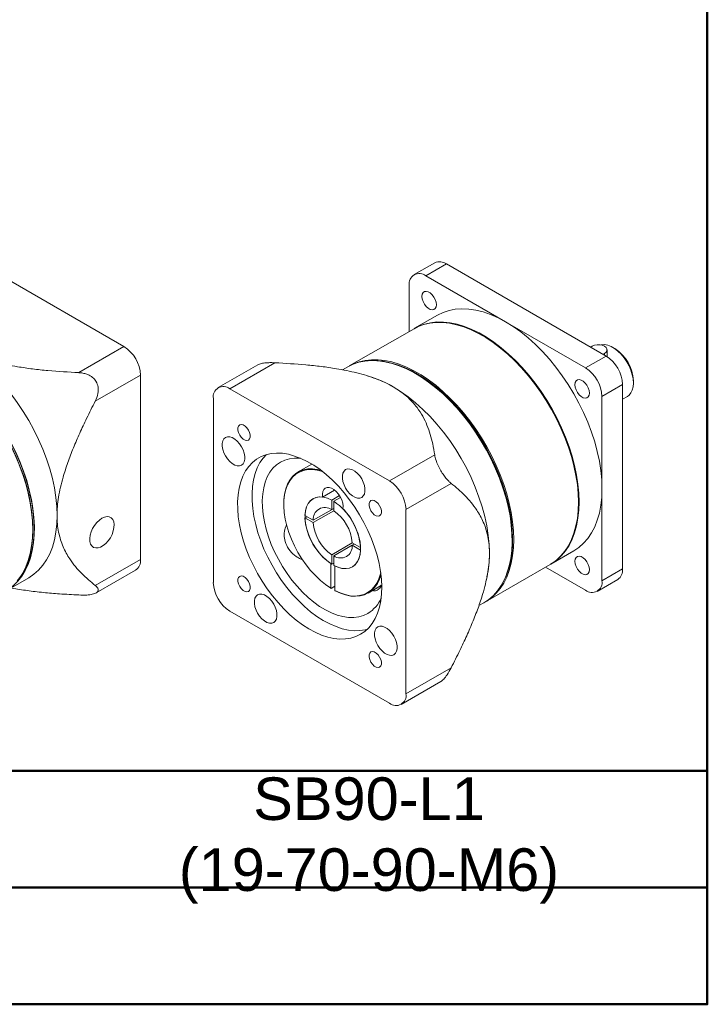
# Model space of a CAD drawing. Header units: millimetres. Extents: x 3106 to 3678, y 771 to 1172.
# Tile 4 of 5: x 3583 to 3678, y 771 to 906. Entities that reach past the tile are written whole.
import ezdxf

# ---------------------------------------------------------------- set-up
doc = ezdxf.new("R2010")
doc.units = ezdxf.units.MM
doc.layers.add('圖框', color=7, linetype='Continuous', lineweight=50)
doc.layers.add('產品', color=7, linetype='Continuous')
doc.styles.add('預設-ISO', font='arial.ttf')

# ---------------------------------------------------------------- blocks, each defined once
blk = doc.blocks.new('標題欄框 下標註')
at = {"layer": '圖框'}
blk.add_line((162.283, 81.91), (287.283, 81.91), dxfattribs=at)
for points in [[(2.283, 89.91), (287.283, 89.91), (287.283, 273.91), (2.283, 273.91)], [(287.283, 89.91), (2.283, 89.91), (2.283, 73.91), (287.283, 73.91)]]:
    blk.add_lwpolyline(points, close=True, dxfattribs=at)
blk = doc.blocks.new('A$C09C968F9')
at = {"layer": '產品', "linetype": 'Continuous', "lineweight": 15}
for p, q in [((55.39, 49.31), (33.47, 61.96)), ((98.05, 60.83), (95.22, 59.19)), ((96.82, 59.04), (99.65, 60.67)), ((99.65, 60.67), (121.57, 48.01)), ((96.82, 59.04), (107.78, 52.71)), ((94.56, 51.4), (94.56, 57.73)), ((98.43, 53.63), (95.29, 51.82)), ((95.21, 51.77), (86.32, 46.65)), ((107.78, 52.71), (118.74, 46.38)), ((104.64, 50.8), (104.56, 50.85)), ((49.19, 45.73), (55.39, 49.31)), ((119.66, 49.36), (119.45, 49.24)), ((121.71, 47.98), (121.71, 48.87)), ((122.77, 49.03), (122.49, 49.2)), ((118.74, 46.38), (121.57, 48.01)), ((121.14, 48.26), (121.36, 48.38)), ((121.36, 48.38), (121.36, 48.14)), ((73.75, 46.8), (68.32, 43.67)), ((76.12, 47.09), (69.92, 43.51)), ((86.1, 46.51), (85.4, 46.11)), ((57.66, 45.39), (51.45, 41.81)), ((57.66, 20.08), (57.66, 45.39)), ((89.4, 45.11), (88.87, 45.27)), ((69.92, 43.51), (91.84, 30.85)), ((121, 42.46), (123.83, 44.09)), ((123.83, 44.09), (123.83, 18.78)), ((125.31, 44.3), (125.31, 44.62)), ((67.66, 16.89), (67.66, 42.2)), ((121, 42.46), (121, 29.81)), ((123.83, 42.09), (124.49, 42.47)), ((91.84, 30.85), (98.04, 34.43)), ((81.18, 33.17), (79.31, 32.09)), ((100.31, 30.52), (94.1, 26.93)), ((121, 29.81), (121, 17.15)), ((82.66, 28.65), (84.31, 29.6)), ((83.91, 28.23), (84.98, 28.85)), ((84.19, 28.06), (85.12, 28.6)), ((77.32, 27.69), (77.32, 27.63)), ((84.19, 27.08), (81.36, 25.45)), ((83.91, 26.92), (83.91, 28.23)), ((83.91, 26.92), (84.19, 27.08)), ((84.19, 28.06), (84.19, 26.76)), ((117.78, 27.94), (117.78, 28.04)), ((80.23, 26.11), (81.36, 25.45)), ((80.23, 25.78), (80.52, 25.94)), ((81.36, 25.13), (80.23, 25.78)), ((81.36, 25.13), (84.19, 26.76)), ((94.1, 26.93), (94.1, 1.62)), ((42.86, 24.19), (42.86, 24.29)), ((86.73, 22.35), (83.91, 20.72)), ((84.19, 20.56), (86.73, 22.03)), ((86.73, 22.35), (87.86, 21.7)), ((87.01, 22.19), (86.73, 22.03)), ((87.86, 21.37), (86.73, 22.03)), ((83.91, 19.41), (83.91, 20.72)), ((84.19, 20.56), (84.19, 19.25)), ((113.99, 19.43), (117.13, 21.24)), ((51.45, 16.49), (57.66, 20.08)), ((83.77, 19.51), (83.77, 16.14)), ((83.91, 19.41), (84.19, 19.58)), ((84.33, 15.81), (84.33, 19.18)), ((105.02, 14.26), (113.9, 19.38)), ((118.74, 15.84), (113.26, 19.01)), ((51.57, 15.48), (56.99, 18.61)), ((105.11, 17.14), (105.23, 17.69)), ((121, 17.15), (123.83, 18.78)), ((39.22, 15.76), (42.33, 17.56)), ((83.82, 16.1), (84.33, 16.4)), ((90.74, 16.5), (90.6, 16.27)), ((90.7, 16.52), (90.62, 16.47)), ((120.34, 15.68), (123.17, 17.32)), ((83.77, 16.14), (83.82, 16.1)), ((84.39, 15.78), (84.33, 15.81)), ((88.9, 15.46), (90.14, 16.17)), ((89.5, 15.82), (89.56, 15.81)), ((104.11, 13.73), (104.8, 14.12)), ((91.84, 0.31), (69.92, 12.97)), ((94.1, 1.62), (100.31, 5.2)), ((93.44, 0.16), (98.87, 3.29))]:
    blk.add_line(p, q, dxfattribs=at)
at = {"layer": '產品', "linetype": 'Continuous', "lineweight": 15, "flags": 128}
for points in [[(98.27, 55.05), (98.23, 55.4), (98.11, 55.76), (97.93, 56.12), (97.69, 56.43), (97.42, 56.68), (97.14, 56.84), (96.87, 56.9), (96.63, 56.86), (96.45, 56.72), (96.33, 56.5), (96.29, 56.2), (96.33, 55.85), (96.45, 55.49), (96.63, 55.14), (96.87, 54.82), (97.14, 54.58), (97.42, 54.41), (97.69, 54.35), (97.93, 54.39), (98.11, 54.53), (98.23, 54.76), (98.27, 55.05)], [(98.43, 53.63), (99.19, 54.01), (100.01, 54.28), (100.87, 54.45), (101.78, 54.51), (102.72, 54.47), (103.69, 54.32), (104.69, 54.07), (105.71, 53.71), (106.74, 53.26), (107.78, 52.71)], [(117.78, 27.94), (117.74, 29.14), (117.62, 30.36), (117.43, 31.62), (117.16, 32.91), (116.82, 34.21), (116.4, 35.51), (115.92, 36.82), (115.37, 38.12), (114.76, 39.4), (114.08, 40.67), (113.35, 41.9), (112.57, 43.09), (111.74, 44.24), (110.87, 45.35), (109.96, 46.39), (109.02, 47.37), (108.06, 48.28), (107.07, 49.11), (106.07, 49.87), (105.06, 50.54), (104.05, 51.13), (103.04, 51.62), (102.04, 52.02), (101.05, 52.32), (100.08, 52.53), (99.15, 52.63), (98.24, 52.64), (97.37, 52.54), (96.54, 52.35), (95.76, 52.06), (95.21, 51.77)], [(95.25, 51.8), (95.84, 52.1), (96.62, 52.4), (97.45, 52.59), (98.32, 52.69), (99.23, 52.68), (100.17, 52.58), (101.14, 52.37), (102.12, 52.07), (103.12, 51.67), (104.13, 51.18), (105.15, 50.59), (106.16, 49.92), (107.16, 49.16), (108.14, 48.33), (109.11, 47.42), (110.05, 46.44), (110.96, 45.39), (111.83, 44.29), (112.66, 43.14), (113.44, 41.95), (114.17, 40.71), (114.84, 39.45), (115.45, 38.17), (116.01, 36.87), (116.49, 35.56), (116.9, 34.25), (117.25, 32.96), (117.51, 31.67), (117.71, 30.41), (117.82, 29.18), (117.86, 27.99), (117.82, 26.85), (117.71, 25.75), (117.51, 24.71), (117.25, 23.74), (116.9, 22.84), (116.49, 22.01), (116.01, 21.26), (115.45, 20.6), (114.84, 20.02), (114.17, 19.54), (113.95, 19.41)], [(107.78, 52.71), (108.82, 52.06), (109.85, 51.33), (110.87, 50.5), (111.86, 49.6), (112.84, 48.62), (113.78, 47.58), (114.69, 46.47), (115.55, 45.31), (116.37, 44.09), (117.13, 42.84), (117.83, 41.55), (118.48, 40.24), (119.05, 38.91), (119.56, 37.57), (120, 36.23), (120.35, 34.9), (120.64, 33.58), (120.84, 32.29), (120.96, 31.03), (121, 29.81)], [(104.64, 50.8), (105.14, 50.5), (106.15, 49.83), (107.14, 49.08), (108.12, 48.25), (109.08, 47.34), (110.01, 46.37), (110.92, 45.33), (111.78, 44.24), (112.6, 43.09), (113.38, 41.91), (114.11, 40.68), (114.78, 39.43), (115.39, 38.15), (115.93, 36.86), (116.41, 35.56), (116.82, 34.26), (117.16, 32.97), (117.43, 31.7), (117.62, 30.45), (117.74, 29.23), (117.78, 28.04)], [(41.01, 17.46), (41.49, 18.21), (41.91, 19.04), (42.25, 19.94), (42.52, 20.91), (42.71, 21.95), (42.83, 23.05), (42.86, 24.19), (42.83, 25.38), (42.71, 26.61), (42.52, 27.87), (42.25, 29.16), (41.91, 30.45), (41.49, 31.76), (41.01, 33.07)], [(41.29, 32.99), (40.75, 34.29), (40.15, 35.57), (39.49, 36.83), (38.77, 38.06), (38, 39.25), (37.19, 40.41), (36.33, 41.51), (35.43, 42.56), (34.5, 43.54), (33.54, 44.46), (32.57, 45.3), (31.57, 46.07), (30.57, 46.75), (29.56, 47.35), (28.56, 47.86), (27.56, 48.27), (26.57, 48.59), (25.61, 48.81), (24.67, 48.93), (23.76, 48.95), (22.89, 48.87), (22.46, 48.79)], [(46.2, 26.12), (46.16, 27.34), (46.04, 28.6), (45.84, 29.9), (45.56, 31.21), (45.2, 32.54), (44.76, 33.88), (44.25, 35.22), (43.68, 36.55), (43.03, 37.87), (42.33, 39.15), (41.57, 40.41), (40.75, 41.62), (39.89, 42.78), (38.98, 43.89), (38.04, 44.94), (37.07, 45.92), (36.07, 46.82), (35.05, 47.64), (34.02, 48.38), (32.98, 49.02)], [(121.36, 48.38), (121.58, 48.55), (121.69, 48.76), (121.69, 48.98), (121.58, 49.18), (121.36, 49.36), (121.05, 49.49), (120.69, 49.55), (120.32, 49.55), (119.96, 49.49), (119.66, 49.36)], [(124.49, 42.47), (124.72, 42.63), (124.97, 42.94), (125.16, 43.32), (125.28, 43.78), (125.31, 44.3), (125.28, 44.86), (125.16, 45.45), (124.97, 46.05), (124.72, 46.65), (124.4, 47.23), (124.03, 47.77), (123.62, 48.26), (123.18, 48.69), (122.72, 49.05), (122.25, 49.32), (121.79, 49.5), (121.35, 49.58), (120.94, 49.56), (120.84, 49.54)], [(41.12, 32.89), (40.58, 34.19), (39.98, 35.47), (39.32, 36.73), (38.6, 37.96), (37.83, 39.16), (37.02, 40.31), (36.16, 41.41), (35.26, 42.46), (34.33, 43.44), (33.37, 44.36), (32.4, 45.21), (31.4, 45.97), (30.4, 46.66), (29.39, 47.25), (28.39, 47.76), (28.15, 47.86)], [(104.8, 14.12), (104.8, 14.13), (105.49, 14.59), (106.11, 15.14), (106.68, 15.78), (107.18, 16.51), (107.61, 17.32), (107.97, 18.2), (108.26, 19.16), (108.47, 20.18), (108.61, 21.26), (108.67, 22.4), (108.65, 23.58), (108.55, 24.8), (108.38, 26.05), (108.13, 27.33), (107.8, 28.62), (107.41, 29.93), (106.94, 31.23), (106.41, 32.54), (105.81, 33.83), (105.15, 35.09), (104.43, 36.34), (103.66, 37.54), (102.85, 38.7), (101.98, 39.82), (101.09, 40.88), (100.15, 41.87), (99.19, 42.8), (98.21, 43.65), (97.21, 44.43), (96.21, 45.13), (95.19, 45.73), (94.18, 46.25), (93.18, 46.67), (92.19, 47), (91.22, 47.23), (90.27, 47.36), (89.35, 47.39), (88.47, 47.32), (87.63, 47.15), (86.84, 46.88), (86.1, 46.51), (86.1, 46.51)], [(86.21, 46.58), (86.88, 46.93), (87.66, 47.22), (88.49, 47.42), (89.36, 47.51), (90.26, 47.51), (91.2, 47.4), (92.17, 47.2), (93.16, 46.89), (94.16, 46.49), (95.17, 46), (96.18, 45.42), (97.19, 44.74), (98.19, 43.99), (99.18, 43.15), (100.14, 42.24), (101.08, 41.26), (101.99, 40.22), (102.86, 39.12), (103.69, 37.97), (104.47, 36.77), (105.2, 35.54), (105.87, 34.28), (106.49, 32.99), (107.04, 31.69), (107.52, 30.38), (107.94, 29.08), (108.28, 27.78), (108.55, 26.5), (108.74, 25.24), (108.86, 24.01), (108.9, 22.82)], [(90.09, 47.37), (90.98, 47.29), (91.94, 47.1), (92.92, 46.81), (93.91, 46.43), (94.92, 45.96), (95.92, 45.39), (96.93, 44.74), (97.93, 44), (98.91, 43.18), (99.88, 42.28), (100.81, 41.32), (101.72, 40.29), (102.6, 39.21), (103.43, 38.07), (104.21, 36.89), (104.95, 35.67), (105.63, 34.42), (106.25, 33.14), (106.81, 31.85), (107.3, 30.55), (107.72, 29.25), (108.08, 27.96), (108.36, 26.68), (108.56, 25.42), (108.69, 24.2), (108.74, 23), (108.71, 21.86), (108.61, 20.76), (108.43, 19.72), (108.18, 18.74), (107.85, 17.83), (107.53, 17.14)], [(29.73, 47.05), (30.23, 46.75), (31.23, 46.08), (32.23, 45.33), (33.21, 44.49), (34.17, 43.59), (35.1, 42.62), (36, 41.58), (36.87, 40.49), (37.69, 39.34), (38.47, 38.16), (39.19, 36.93), (39.86, 35.68), (40.47, 34.4), (41.02, 33.11), (41.5, 31.81), (41.91, 30.51), (42.25, 29.22), (42.52, 27.95), (42.71, 26.7), (42.83, 25.47), (42.86, 24.29)], [(108.73, 22.82), (108.69, 24), (108.57, 25.22), (108.38, 26.47), (108.11, 27.75), (107.77, 29.04), (107.36, 30.34), (106.88, 31.63), (106.33, 32.93), (105.72, 34.2), (105.05, 35.46), (104.33, 36.68), (103.55, 37.87), (102.73, 39.01), (101.86, 40.11), (100.96, 41.14), (100.03, 42.12), (99.07, 43.02), (98.09, 43.85), (97.09, 44.6), (96.09, 45.27), (95.08, 45.85), (94.08, 46.34), (93.09, 46.74), (92.11, 47.04), (91.15, 47.24), (91.03, 47.26)], [(119.27, 42.93), (119.23, 43.28), (119.11, 43.64), (118.93, 43.99), (118.69, 44.3), (118.42, 44.55), (118.14, 44.72), (117.87, 44.78), (117.63, 44.74), (117.45, 44.6), (117.33, 44.37), (117.29, 44.07), (117.33, 43.73), (117.45, 43.37), (117.63, 43.01), (117.87, 42.7), (118.14, 42.45), (118.42, 42.29), (118.69, 42.23), (118.93, 42.26), (119.11, 42.4), (119.23, 42.63), (119.27, 42.93)], [(92.34, 43.79), (93.37, 43.15), (94.4, 42.41), (95.42, 41.59), (96.42, 40.69), (97.4, 39.71), (98.34, 38.66), (99.24, 37.55), (100.11, 36.39), (100.92, 35.18), (101.69, 33.92), (102.39, 32.64), (103.03, 31.32), (103.61, 29.99), (104.12, 28.65), (104.55, 27.31), (104.91, 25.98), (105.19, 24.67), (105.4, 23.37), (105.52, 22.11), (105.56, 20.89)], [(72.48, 36.46), (72.64, 36.62), (72.72, 36.86), (72.72, 37.17), (72.64, 37.51), (72.48, 37.85), (72.27, 38.15), (72.01, 38.39), (71.75, 38.54), (71.5, 38.59), (71.28, 38.54), (71.12, 38.38), (71.04, 38.14), (71.04, 37.83), (71.12, 37.49), (71.28, 37.15), (71.5, 36.85), (71.75, 36.61), (72.01, 36.45), (72.27, 36.4), (72.48, 36.46)], [(39.22, 37.36), (39.91, 36.1), (40.54, 34.82), (41.1, 33.52), (41.6, 32.22), (42.04, 30.91), (42.4, 29.61), (42.68, 28.32), (42.9, 27.06), (43.03, 25.82), (43.09, 24.62), (43.07, 23.46), (42.97, 22.35), (42.8, 21.3), (42.55, 20.31), (42.22, 19.39), (41.83, 18.54), (41.36, 17.77), (40.83, 17.09), (40.23, 16.49), (39.57, 15.98), (39.1, 15.7)], [(71.52, 33.02), (71.74, 33.21), (71.89, 33.48), (71.97, 33.83), (71.97, 34.23), (71.89, 34.67), (71.74, 35.12), (71.52, 35.56), (71.25, 35.97), (70.93, 36.32), (70.6, 36.61), (70.25, 36.81), (69.91, 36.91), (69.59, 36.92), (69.32, 36.83), (69.1, 36.64), (68.95, 36.36), (68.88, 36.02), (68.88, 35.61), (68.95, 35.18), (69.1, 34.73), (69.32, 34.29), (69.59, 33.88), (69.91, 33.52), (70.25, 33.24), (70.6, 33.04), (70.93, 32.93), (71.25, 32.92), (71.52, 33.02)], [(87.88, 9.79), (88.47, 10.19), (89, 10.69), (89.47, 11.27), (89.87, 11.94), (90.2, 12.68), (90.46, 13.5), (90.64, 14.39), (90.75, 15.33), (90.78, 16.32), (90.73, 17.36), (90.61, 18.43), (90.4, 19.53), (90.13, 20.65), (89.78, 21.78), (89.36, 22.91), (88.88, 24.03), (88.33, 25.14), (87.72, 26.22), (87.06, 27.27), (86.36, 28.27), (85.61, 29.23), (84.82, 30.12), (84, 30.96), (83.16, 31.72), (82.3, 32.41), (81.43, 33.01), (80.55, 33.53), (79.68, 33.95), (78.82, 34.28), (77.97, 34.52), (77.14, 34.65), (76.35, 34.69), (75.59, 34.63), (74.87, 34.46), (74.2, 34.2), (73.58, 33.84), (73.02, 33.39), (72.51, 32.85), (72.08, 32.23), (71.71, 31.52), (71.42, 30.74), (71.2, 29.88), (71.05, 28.97), (70.99, 28), (71, 26.98), (71.08, 25.93), (71.25, 24.84), (71.49, 23.73), (71.8, 22.6), (72.18, 21.47), (72.63, 20.35), (73.15, 19.23), (73.73, 18.14), (74.36, 17.07), (75.04, 16.05), (75.77, 15.07), (76.54, 14.14), (77.35, 13.27), (78.18, 12.47), (79.03, 11.75), (79.9, 11.1), (80.77, 10.54), (81.65, 10.07), (82.52, 9.69), (83.37, 9.41), (84.21, 9.22), (85.02, 9.14), (85.8, 9.15), (86.54, 9.26), (87.23, 9.48), (87.88, 9.79)], [(74.94, 34.49), (74.49, 34), (74.06, 33.37), (73.69, 32.66), (73.4, 31.88), (73.18, 31.03), (73.03, 30.11), (72.97, 29.14), (72.98, 28.13), (73.06, 27.07), (73.23, 25.98), (73.47, 24.87), (73.78, 23.75), (74.16, 22.62), (74.61, 21.49), (75.13, 20.37), (75.71, 19.28), (76.34, 18.22), (77.02, 17.19), (77.75, 16.21), (78.52, 15.28), (79.33, 14.42), (80.16, 13.62), (81.01, 12.89), (81.88, 12.25), (82.75, 11.69), (83.63, 11.21), (84.5, 10.84), (85.35, 10.55), (86.19, 10.37), (87, 10.28), (87.78, 10.29), (88.52, 10.41), (88.8, 10.48)], [(79.61, 33.98), (79.52, 33.99), (78.79, 34), (78.1, 33.91), (77.46, 33.73), (76.86, 33.45), (76.32, 33.07), (75.83, 32.6), (75.41, 32.05), (75.06, 31.41), (74.78, 30.7), (74.57, 29.92), (74.44, 29.08), (74.38, 28.18), (74.4, 27.24), (74.49, 26.26), (74.66, 25.25), (74.91, 24.22), (75.23, 23.18), (75.61, 22.14), (76.07, 21.1), (76.58, 20.09), (77.15, 19.1), (77.78, 18.15), (78.44, 17.24), (79.15, 16.38), (79.89, 15.58), (80.66, 14.86), (81.45, 14.2), (82.25, 13.63), (83.06, 13.14), (83.87, 12.74), (84.66, 12.44), (85.44, 12.23), (86.2, 12.12), (86.93, 12.11), (87.62, 12.19), (88.26, 12.38), (88.86, 12.66), (88.86, 12.66)], [(40.74, 17.12), (41.11, 17.57), (41.61, 18.3), (42.03, 19.11), (42.38, 20), (42.66, 20.95), (42.87, 21.98), (43, 23.06), (43.05, 24.19), (43.02, 25.37), (42.92, 26.58), (42.74, 27.83), (42.49, 29.1), (42.16, 30.39), (41.76, 31.69), (41.29, 32.99)], [(42.68, 21.76), (42.7, 21.88), (42.83, 22.96), (42.88, 24.09), (42.85, 25.27), (42.75, 26.48), (42.57, 27.73), (42.32, 29.01), (41.99, 30.29), (41.59, 31.59), (41.12, 32.89)], [(77.32, 27.69), (77.34, 28.26), (77.43, 29.04), (77.6, 29.76), (77.84, 30.41), (78.15, 30.98), (78.54, 31.47), (78.98, 31.87), (79.49, 32.18), (80.04, 32.4), (80.65, 32.51), (81.29, 32.53), (81.97, 32.45), (82.37, 32.35)], [(88.02, 28.6), (88.24, 28.79), (88.39, 29.06), (88.46, 29.41), (88.46, 29.81), (88.39, 30.25), (88.24, 30.7), (88.02, 31.14), (87.75, 31.55), (87.43, 31.9), (87.09, 32.19), (86.74, 32.39), (86.41, 32.49), (86.09, 32.5), (85.82, 32.41), (85.6, 32.22), (85.45, 31.94), (85.37, 31.6), (85.37, 31.19), (85.45, 30.76), (85.6, 30.31), (85.82, 29.87), (86.09, 29.46), (86.41, 29.1), (86.74, 28.82), (87.09, 28.62), (87.43, 28.51), (87.75, 28.5), (88.02, 28.6)], [(82.62, 32.16), (81.93, 32.34), (81.26, 32.42), (80.62, 32.41), (80.02, 32.29), (79.47, 32.08), (78.97, 31.77), (78.53, 31.37), (78.15, 30.89), (77.84, 30.32), (77.59, 29.67), (77.43, 28.96), (77.34, 28.19), (77.32, 27.37), (77.38, 26.51), (77.52, 25.61), (77.73, 24.7), (78.02, 23.77), (78.37, 22.84), (78.79, 21.93), (79.27, 21.03), (79.8, 20.16), (80.38, 19.34), (81, 18.57), (81.66, 17.85), (82.35, 17.2), (83.05, 16.63), (83.77, 16.14)], [(85.44, 27.04), (85.46, 27.41), (85.41, 27.82), (85.28, 28.25), (85.08, 28.67), (84.83, 29.06), (84.54, 29.4), (84.21, 29.68), (83.88, 29.87), (83.56, 29.96), (83.27, 29.96), (83.01, 29.86), (82.82, 29.67), (82.69, 29.39), (82.64, 29.04), (82.66, 28.65)], [(121, 29.81), (120.96, 28.63), (120.84, 27.51), (120.64, 26.45), (120.35, 25.46), (120, 24.54), (119.56, 23.71), (119.05, 22.95), (118.48, 22.29), (117.83, 21.72), (117.13, 21.24), (117.13, 21.24)], [(83.91, 28.23), (83.34, 28.48), (82.79, 28.63), (82.26, 28.67), (81.78, 28.6), (81.35, 28.42), (80.98, 28.13), (80.67, 27.75), (80.44, 27.28), (80.3, 26.72), (80.23, 26.11)], [(82.66, 28.65), (82.17, 28.66), (81.72, 28.58), (81.31, 28.4), (80.96, 28.12), (80.68, 27.76), (80.46, 27.31), (80.31, 26.8), (80.24, 26.22), (80.24, 25.59), (80.32, 24.93), (80.48, 24.24), (80.7, 23.54), (81, 22.85), (81.35, 22.17), (81.76, 21.53), (82.22, 20.93), (82.71, 20.38), (83.23, 19.91), (83.77, 19.51)], [(90.48, 26.07), (90.64, 26.23), (90.72, 26.47), (90.72, 26.78), (90.64, 27.12), (90.48, 27.45), (90.27, 27.76), (90.01, 28), (89.75, 28.15), (89.5, 28.2), (89.28, 28.15), (89.12, 27.99), (89.04, 27.75), (89.04, 27.44), (89.12, 27.1), (89.28, 26.76), (89.5, 26.46), (89.75, 26.22), (90.01, 26.06), (90.27, 26.01), (90.48, 26.07)], [(113.9, 19.38), (114.08, 19.49), (114.76, 19.97), (115.37, 20.55), (115.92, 21.21), (116.4, 21.96), (116.82, 22.79), (117.16, 23.69), (117.43, 24.67), (117.62, 25.7), (117.74, 26.8), (117.78, 27.94)], [(42.33, 17.56), (42.33, 17.56), (43.03, 18.03), (43.68, 18.6), (44.25, 19.27), (44.76, 20.02), (45.2, 20.86), (45.56, 21.77), (45.84, 22.77), (46.04, 23.83), (46.16, 24.95), (46.2, 26.12)], [(52.37, 25.73), (52.01, 25.48), (51.67, 25.15), (51.36, 24.75), (51.09, 24.31), (50.89, 23.85), (50.76, 23.39), (50.7, 22.94), (50.72, 22.53), (50.81, 22.19), (50.98, 21.92), (51.22, 21.73), (51.51, 21.65), (51.83, 21.66), (52.19, 21.77), (52.55, 21.98), (52.9, 22.28), (53.23, 22.64), (53.52, 23.06), (53.75, 23.52), (53.92, 23.98), (54.02, 24.44), (54.04, 24.87), (53.98, 25.25), (53.85, 25.56), (53.64, 25.79), (53.38, 25.92), (53.07, 25.96), (52.73, 25.9), (52.37, 25.73)], [(84.33, 19.18), (84.87, 18.96), (85.39, 18.84), (85.88, 18.81), (86.33, 18.89), (86.74, 19.06), (87.1, 19.33), (87.39, 19.68), (87.62, 20.12), (87.77, 20.63), (87.85, 21.2), (87.86, 21.82), (87.79, 22.48), (87.64, 23.17), (87.42, 23.87), (87.13, 24.56), (86.78, 25.24), (86.38, 25.89), (85.93, 26.49), (85.44, 27.04)], [(108.9, 22.82), (108.86, 21.67), (108.74, 20.58), (108.55, 19.54), (108.28, 18.57), (107.94, 17.66), (107.52, 16.83), (107.04, 16.09), (106.49, 15.42), (105.87, 14.85), (105.2, 14.36), (104.89, 14.18)], [(84.19, 19.25), (84.76, 19), (85.31, 18.85), (85.83, 18.81), (86.32, 18.88), (86.75, 19.06), (87.12, 19.35), (87.42, 19.73), (87.65, 20.2), (87.8, 20.76), (87.86, 21.37)], [(119.27, 18.68), (119.23, 19.03), (119.11, 19.39), (118.93, 19.74), (118.69, 20.05), (118.42, 20.3), (118.14, 20.47), (117.87, 20.53), (117.63, 20.49), (117.45, 20.35), (117.33, 20.12), (117.29, 19.82), (117.33, 19.48), (117.45, 19.12), (117.63, 18.76), (117.87, 18.45), (118.14, 18.2), (118.42, 18.04), (118.69, 17.98), (118.93, 18.01), (119.11, 18.15), (119.23, 18.38), (119.27, 18.68)], [(72.48, 15.67), (72.64, 15.83), (72.72, 16.08), (72.72, 16.38), (72.64, 16.72), (72.48, 17.06), (72.27, 17.36), (72.01, 17.6), (71.75, 17.76), (71.5, 17.81), (71.28, 17.75), (71.12, 17.59), (71.04, 17.35), (71.04, 17.04), (71.12, 16.71), (71.28, 16.37), (71.5, 16.06), (71.75, 15.82), (72.01, 15.67), (72.27, 15.62), (72.48, 15.67)], [(84.33, 15.81), (85.05, 15.48), (85.75, 15.24), (86.44, 15.09), (87.09, 15.05), (87.72, 15.1), (88.3, 15.26), (88.83, 15.51), (89.31, 15.85), (89.73, 16.29), (90.08, 16.81), (90.36, 17.41), (90.58, 18.08), (90.63, 18.29)], [(90.67, 17.98), (90.47, 17.38), (90.19, 16.78), (89.83, 16.26), (89.41, 15.82), (88.93, 15.47), (88.39, 15.22), (87.8, 15.06), (87.17, 15.01), (86.51, 15.05), (85.82, 15.2), (85.11, 15.44), (84.39, 15.78)], [(75.94, 11.41), (76.16, 11.6), (76.31, 11.88), (76.39, 12.23), (76.39, 12.63), (76.31, 13.06), (76.16, 13.51), (75.94, 13.95), (75.67, 14.36), (75.36, 14.72), (75.02, 15), (74.67, 15.2), (74.33, 15.31), (74.01, 15.32), (73.74, 15.22), (73.52, 15.03), (73.37, 14.76), (73.3, 14.41), (73.3, 14.01), (73.37, 13.57), (73.52, 13.12), (73.74, 12.68), (74.01, 12.28), (74.33, 11.92), (74.67, 11.63), (75.02, 11.43), (75.36, 11.33), (75.67, 11.32), (75.94, 11.41)], [(92.44, 6.99), (92.66, 7.18), (92.81, 7.46), (92.89, 7.81), (92.89, 8.21), (92.81, 8.65), (92.66, 9.09), (92.44, 9.53), (92.17, 9.94), (91.85, 10.3), (91.51, 10.58), (91.17, 10.79), (90.83, 10.89), (90.51, 10.9), (90.24, 10.8), (90.02, 10.62), (89.87, 10.34), (89.79, 9.99), (89.79, 9.59), (89.87, 9.15), (90.02, 8.7), (90.24, 8.26), (90.51, 7.86), (90.83, 7.5), (91.17, 7.21), (91.51, 7.01), (91.85, 6.91), (92.17, 6.9), (92.44, 6.99)], [(90.48, 5.28), (90.64, 5.44), (90.72, 5.69), (90.72, 5.99), (90.64, 6.33), (90.48, 6.67), (90.27, 6.97), (90.01, 7.21), (89.75, 7.37), (89.5, 7.42), (89.28, 7.36), (89.12, 7.2), (89.04, 6.96), (89.04, 6.65), (89.12, 6.31), (89.28, 5.98), (89.5, 5.67), (89.75, 5.43), (90.01, 5.28), (90.27, 5.23), (90.48, 5.28)]]:
    blk.add_lwpolyline(points, dxfattribs=at)
at = {"layer": '產品', "linetype": 'Continuous', "lineweight": 15}
for centre, radius, start, end in [((98.71, 59.36), 1.61, 54.3826, 114.307), ((95.94, 57.95), 1.4, 50.7968, 189.214), ((52.74, 45.17), 4.92, 2.6055, 57.3945), ((119.81, 44.39), 5.51, 2.4767, 57.5179), ((118.92, 43.87), 4.92, 2.6055, 57.3945), ((116.09, 42.24), 4.92, 2.6055, 57.3945), ((84.89, 31.1), 14.71, 59.6175, 72.1822), ((69.04, 42.42), 1.4, 50.7968, 189.214), ((89.19, 26.71), 4.92, 2.6055, 57.3945), ((82.97, 25.6), 1.61, 54.6279, 185.3829), ((79.55, 21.14), 8.33, 3.8405, 56.1595), ((88.55, 26.34), 8.33, 183.8405, 236.1595), ((80.82, 21.88), 5.93, 4.6211, 55.3789), ((87.28, 25.6), 5.93, 184.6211, 235.3789), ((85.12, 21.88), 1.61, 234.6279, 5.3829), ((95.58, 22.59), 13.14, 339.6875, 0.9937), ((90.84, 20.79), 14.71, 347.8133, 0.3853), ((56.09, 19.9), 1.58, 305.0133, 6.2988), ((122.3, 18.59), 1.54, 304.1665, 7.1457), ((72.57, 17.11), 4.92, 182.6055, 237.3945), ((119.62, 16.93), 1.4, 230.7968, 9.214), ((86.44, 16.63), 4.65, 301.4497, 336.5258), ((92.72, 1.4), 1.4, 230.7968, 9.214)]:
    blk.add_arc(centre, radius, start, end, dxfattribs=at)
for points, knots in [([(49.19, 45.73), (47.78, 45.81), (45.65, 45.93), (42.85, 46.23), (40.98, 46.5), (39.35, 46.8), (37.95, 47.11), (36.58, 47.48), (35.29, 47.93), (34.07, 48.43), (33.34, 48.83), (32.98, 49.02)], [0, 0, 0, 0, 0.242673, 0.365085, 0.48746, 0.572314, 0.657149, 0.743788, 0.830397, 0.91476, 1, 1, 1, 1]), ([(73.75, 46.79), (73.76, 46.8), (73.85, 46.89), (74.25, 46.99), (74.82, 47.08), (75.42, 47.11), (75.84, 47.1), (76.08, 47.09), (76.12, 47.09)], [0, 0, 0, 0, 0.020396, 0.280706, 0.540635, 0.744215, 0.948135, 1, 1, 1, 1]), ([(76.12, 47.09), (77.54, 47.01), (79.66, 46.89), (82.47, 46.59), (84.34, 46.32), (85.97, 46.02), (87.37, 45.71), (88.73, 45.33), (90.03, 44.89), (91.25, 44.38), (91.97, 43.99), (92.34, 43.79)], [0, 0, 0, 0, 0.242673, 0.365085, 0.48746, 0.572314, 0.657149, 0.743788, 0.830397, 0.91476, 1, 1, 1, 1]), ([(51.45, 41.81), (51.6, 42.16), (51.87, 42.77), (51.89, 43.74), (51.61, 44.53), (51.09, 45.11), (50.5, 45.46), (49.9, 45.65), (49.48, 45.71), (49.24, 45.72), (49.19, 45.73)], [0, 0, 0, 0, 0.203208, 0.355854, 0.509638, 0.639942, 0.770055, 0.871961, 0.974038, 1, 1, 1, 1]), ([(92.34, 43.79), (92.67, 43.59), (93.34, 43.17), (94.22, 42.48), (94.99, 41.73), (95.74, 40.81), (96.43, 39.74), (97.01, 38.51), (97.46, 37.24), (97.81, 35.88), (97.96, 34.94), (98.04, 34.43)], [0, 0, 0, 0, 0.083757, 0.167527, 0.254527, 0.341557, 0.466892, 0.592304, 0.720492, 0.84871, 1, 1, 1, 1]), ([(46.2, 26.12), (46.21, 26.53), (46.23, 27.34), (46.4, 28.64), (46.67, 29.98), (47.08, 31.57), (47.66, 33.38), (48.44, 35.4), (49.31, 37.42), (50.32, 39.57), (51.05, 41.02), (51.45, 41.81)], [0, 0, 0, 0, 0.083757, 0.167527, 0.254527, 0.341557, 0.466892, 0.592304, 0.720492, 0.84871, 1, 1, 1, 1]), ([(98.04, 34.43), (98.09, 34.2), (98.17, 33.78), (98.48, 33), (98.86, 32.28), (99.28, 31.63), (99.65, 31.16), (99.97, 30.81), (100.18, 30.62), (100.28, 30.53), (100.31, 30.52)], [0, 0, 0, 0, 0.203208, 0.355854, 0.509638, 0.639942, 0.770055, 0.871961, 0.974038, 1, 1, 1, 1]), ([(100.31, 30.52), (100.94, 29.99), (101.9, 29.19), (103.04, 27.93), (103.75, 26.99), (104.3, 26.07), (104.73, 25.2), (105.09, 24.24), (105.35, 23.2), (105.53, 22.09), (105.55, 21.29), (105.56, 20.89)], [0, 0, 0, 0, 0.242673, 0.365085, 0.48746, 0.572314, 0.657149, 0.743788, 0.830397, 0.91476, 1, 1, 1, 1]), ([(51.45, 16.49), (50.82, 17.02), (49.86, 17.82), (48.72, 19.08), (48.01, 20.02), (47.46, 20.94), (47.03, 21.81), (46.67, 22.77), (46.41, 23.81), (46.23, 24.92), (46.21, 25.72), (46.2, 26.12)], [0, 0, 0, 0, 0.242673, 0.365085, 0.48746, 0.572314, 0.657149, 0.743788, 0.830397, 0.91476, 1, 1, 1, 1]), ([(79.86, 20.1), (79.77, 20.12), (79.5, 20.18), (79.08, 20.44), (78.45, 20.92), (77.83, 21.69), (77.41, 22.71), (77.35, 23.7), (77.49, 24.42), (77.7, 24.72), (77.74, 24.78)], [0, 0, 0, 0, 0.050382, 0.151446, 0.252623, 0.460254, 0.646167, 0.800746, 0.956093, 1, 1, 1, 1]), ([(105.56, 20.89), (105.55, 20.48), (105.53, 19.67), (105.36, 18.37), (105.09, 17.03), (104.68, 15.44), (104.1, 13.63), (103.32, 11.61), (102.45, 9.59), (101.44, 7.44), (100.71, 5.99), (100.31, 5.2)], [0, 0, 0, 0, 0.083757, 0.167527, 0.254527, 0.341557, 0.466892, 0.592304, 0.720492, 0.84871, 1, 1, 1, 1]), ([(49.19, 15.19), (49.57, 15.18), (50.23, 15.16), (51.08, 15.27), (51.63, 15.47), (51.87, 15.74), (51.87, 15.99), (51.74, 16.23), (51.58, 16.39), (51.48, 16.48), (51.45, 16.49)], [0, 0, 0, 0, 0.203208, 0.355854, 0.509638, 0.639942, 0.770055, 0.871961, 0.974038, 1, 1, 1, 1]), ([(90.6, 16.27), (90.53, 16.18), (90.4, 16.01), (90.16, 15.83), (89.92, 15.74), (89.71, 15.74), (89.62, 15.82), (89.58, 15.85)], [0, 0, 0, 0, 0.203211, 0.406388, 0.615346, 0.836692, 1, 1, 1, 1]), ([(90.18, 16.19), (90.21, 16.22), (90.29, 16.26), (90.4, 16.32), (90.47, 16.36), (90.5, 16.39)], [0, 0, 0, 0, 0.348711, 0.674216, 1, 1, 1, 1]), ([(90.5, 16.39), (90.52, 16.39), (90.54, 16.41), (90.59, 16.44), (90.63, 16.46), (90.65, 16.48)], [0, 0, 0, 0, 0.266763, 0.533538, 1, 1, 1, 1]), ([(90.65, 16.48), (90.65, 16.48), (90.64, 16.47), (90.63, 16.47), (90.62, 16.47), (90.62, 16.47)], [0, 0, 0, 0, 0.265528, 0.531061, 1, 1, 1, 1]), ([(39.91, 16.16), (39.94, 16.15), (40.66, 16), (42.14, 15.79), (44.32, 15.52), (46.68, 15.32), (48.31, 15.24), (49.19, 15.19)], [0, 0, 0, 0, 0.011002, 0.24366, 0.481469, 0.719334, 1, 1, 1, 1]), ([(90.18, 16.19), (90.16, 16.19), (90.15, 16.18), (90.13, 16.17), (90.13, 16.16)], [0, 0, 0, 0, 0.710451, 1, 1, 1, 1]), ([(100.31, 5.2), (100.13, 4.87), (99.81, 4.29), (99.29, 3.61), (99, 3.4), (98.86, 3.3)], [0, 0, 0, 0, 0.406882, 0.712522, 1, 1, 1, 1])]:
    blk.add_open_spline(points, degree=3, knots=knots, dxfattribs=at)

msp = doc.modelspace()

# ---------------------------------------------------------------- block references
at = {"layer": '圖框', "xscale": 2.005595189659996, "yscale": 2.005595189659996, "zscale": 2.005595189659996}
msp.add_blockref('標題欄框 下標註', (3101.507, 622.875), dxfattribs=at)
at = {"layer": '產品'}
msp.add_blockref('A$C09C968F9', (3542.223, 812.14), dxfattribs=at)

# ---------------------------------------------------------------- texts
at = {"layer": '圖框', "insert": (3631.241, 793.598), "char_height": 5.84744, "width": 99.90995, "attachment_point": 5, "style": '預設-ISO'}
msp.add_mtext('SB90-L1\\P(19-70-90-M6)', dxfattribs=at)

doc.saveas('drawing.dxf')
